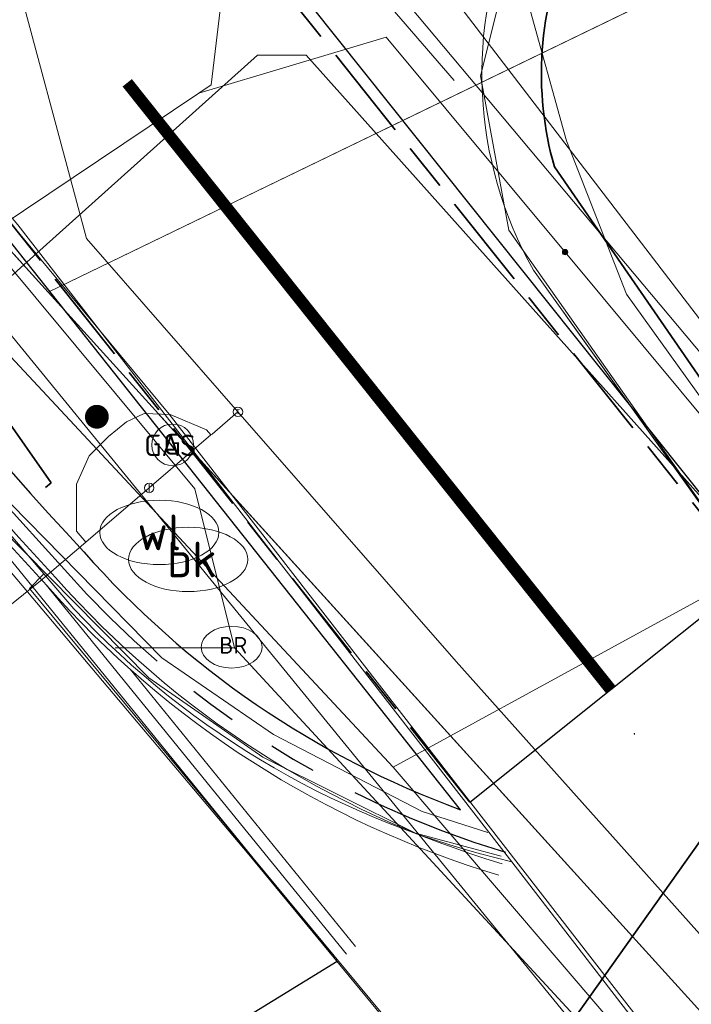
# Model space of a CAD drawing. Header units: metres. Extents: x 163628 to 167855, y 402678 to 405435.
# Tile 127 of 256: x 164504.7 to 164510.34, y 403413.18 to 403421.44. Entities that reach past the tile are written whole.
import ezdxf
from ezdxf.enums import TextEntityAlignment as Align

# ---------------------------------------------------------------- set-up
doc = ezdxf.new("R2010")
doc.units = ezdxf.units.M
for name, pattern in [('X-CA190022.004-UO-DWM_Snelfietsroute$0$VH-OPSLUITBAND_100X200', [16, 8, -2, 4, -2]), ('X-CA190022.004-UO-DWM_Snelfietsroute$0$VH-TROTTOIRBAND_180-200', [20, 10, -2, 2, -2, 2, -2]), ('X-CA190022.004-UO-DWM_Snelfietsroute$0$VW-30-270_STREEP', [3, 0.3, -2.7]), ('X-CA190022.004-UO-WHM_Riolering nieuw$0$RI-HWA_PVC', [6.4, 4, -2.4])]:
    doc.linetypes.add(name, pattern=pattern)
doc.layers.get('0').update_dxf_attribs({"lineweight": 25})
for name, color, linetype, lineweight in [('X-CA190022.004-UO-BBM_bebording bebakening markering_v0.4$0$VERKEERSBORDPAAL', 7, 'Continuous', 25), ('X-CA190022.004-UO-BGT_Ondergrond nieuwbouw Pater vd Elsenlaan$0$A--L23--_Vloeren', 4, 'Continuous', 25), ('X-CA190022.004-UO-BGT_Ondergrond$0$B-WE-KL-WATER_PUT-S', 170, 'Continuous', 25), ('X-CA190022.004-UO-BGT_Ondergrond$0$GE_314_WGDRijbaanLokaleweg_Vlak_GEM', 253, 'Continuous', 9), ('X-CA190022.004-UO-BGT_Ondergrond$0$GE_316_WGDFietspad_Vlak_GEM', 253, 'Continuous', 9), ('X-CA190022.004-UO-BGT_Ondergrond$0$GE_322_WGDInrit_Vlak_GEM', 253, 'Continuous', 9), ('X-CA190022.004-UO-BGT_Ondergrond$0$GE_367_OWGBerm_groenvoorziening_grasenk_GEM', 253, 'Continuous', 9), ('X-CA190022.004-UO-BGT_Ondergrond$0$GE_882_PutBrandkraan_Punt_GEM', 253, 'Continuous', 9), ('X-CA190022.004-UO-BGT_Ondergrond$0$GE_884_PutGasput_Punt_GEM', 253, 'Continuous', 9), ('X-CA190022.004-UO-DTM inmeting$0$B-WE-IE-MEUBILAIR_WEGMEUBILAIR-S', 246, 'Continuous', 0), ('X-CA190022.004-UO-DTM inmeting$0$B-WE-IE-TERREINAFSCHEIDING_NATUURLIJK_HAAG-G', 246, 'X-CA190022.004-UO-DTM inmeting$0$IE-TERREINAFSCHEIDING-NATUURLIJK-HAAG', 0), ('X-CA190022.004-UO-DTM inmeting$0$B-WE-KL-GAS_HULPSTUK_STRAATPOT-S', 246, 'Continuous', 0), ('X-CA190022.004-UO-DTM inmeting$0$B-WE-OG-HOOGTEPUNT-S', 246, 'Continuous', 0), ('X-CA190022.004-UO-DTM inmeting$0$B-WE-VH-KANTOPSLUITING_ACHTERKANTBAND-G', 246, 'Continuous', 0), ('X-CA190022.004-UO-DTM inmeting$0$B-WE-VH-KANTOPSLUITING_VOORKANTBAND-G', 246, 'Continuous', 0), ('X-CA190022.004-UO-DTM inmeting$0$B-WE-VH-VERHARDING_ASFALT-G', 246, 'Continuous', 0), ('X-CA190022.004-UO-DWM_Snelfietsroute$0$N-WE-VH-KANTOPSLUITING_ACHTERKANTBAND-G', 125, 'Continuous', 25), ('X-CA190022.004-UO-DWM_Snelfietsroute$0$N-WE-VH-KANTOPSLUITING_OPSLUITBAND_100X200-G', 125, 'X-CA190022.004-UO-DWM_Snelfietsroute$0$VH-OPSLUITBAND_100X200', 35), ('X-CA190022.004-UO-DWM_Snelfietsroute$0$N-WE-VH-KANTOPSLUITING_TROTTOIRBAND_180 200-G', 125, 'X-CA190022.004-UO-DWM_Snelfietsroute$0$VH-TROTTOIRBAND_180-200', 25), ('X-CA190022.004-UO-DWM_Snelfietsroute$0$N-WE-VH-KANTVERHARDING_STREKLAAG-G', 251, 'Continuous', 18), ('X-CA190022.004-UO-DWM_Snelfietsroute$0$N-WE-VH-VERHARDING_ASFALT_ZAAGSNEDE-G', 125, 'X-CA190022.004-UO-DWM_Snelfietsroute$0$VH-ZAAGSNEDE', 25), ('X-CA190022.004-UO-DWM_Snelfietsroute$0$N-WE-VW-MARKERING_LANGS_STREEP_30270_010-G', 125, 'X-CA190022.004-UO-DWM_Snelfietsroute$0$VW-30-270_STREEP', 25), ('X-CA190022.004-UO-GZM_Werkgrens_v0.1$0$N-WE-KG-GRENS_SYSTEEMGRENS-G', 7, 'X-CA190022.004-UO-GZM_Werkgrens_v0.1$0$KG-OG', 35), ('X-CA190022.004-UO-KAD_Percelen$0$B-WE-KG-GRENS_PERCEEL-GV', 150, 'Continuous', 9), ('X-CA190022.004-UO-WHM_Riolering nieuw$0$N-WE-RI-HWA_TRANSPORTLEIDING_PVC_160-G', 150, 'X-CA190022.004-UO-WHM_Riolering nieuw$0$RI-HWA_PVC', 35), ('X-XX-AL-REFERENTIE-G', 7, 'Continuous', 18)]:
    doc.layers.add(name, color=color, linetype=linetype, lineweight=lineweight)
doc.layers.add('X-CA190022.004-UO-DTM inmeting$0$X-XX-AL-MEETPUNT-S', color=246, linetype='Continuous', lineweight=0, plot=False)
for name, color, linetype, lineweight, transparency in [('X-CA190022.004-UO-KLIC$0$B-OI-KL-DATA_KPN_0000546663_VECT_19O042616-G', 42, 'X-CA190022.004-UO-KLIC$0$1-200 TELEFONIE-KPN', 0, 0.25), ('X-CA190022.004-UO-KLIC$0$B-OI-KL-WATER_BW_0000551269_VECT_19O042616-G', 42, 'X-CA190022.004-UO-KLIC$0$1-200 WATERLEIDING', 0, 0.25), ('X-CA190022.004-UO-KLIC$0$B-WE-KL-DATA_MANTELBUIS-G', 42, 'X-CA190022.004-UO-KLIC$0$1-200 DATA', 0, 0.25), ('X-CA190022.004-UO-KLIC$0$B-WE-KL-ET_LS-G', 42, 'X-CA190022.004-UO-KLIC$0$1-200 LAAGSPANNING', 0, 0.25), ('X-CA190022.004-UO-KLIC$0$B-WE-KL-ET_LS_KABELBED-G', 42, 'X-CA190022.004-UO-KLIC$0$1-200 LAAGSPANNING', 0, 0.25), ('X-CA190022.004-UO-KLIC$0$B-WE-KL-ET_MS-G', 42, 'X-CA190022.004-UO-KLIC$0$1-200 MIDDENSPANNING', 0, 0.25), ('X-CA190022.004-UO-KLIC$0$B-WE-KL-ET_MS_HULPSTUK-S', 42, 'X-CA190022.004-UO-KLIC$0$1-200 MIDDENSPANNING', 0, 0.25), ('X-CA190022.004-UO-KLIC$0$B-WE-KL-GAS_HD-G', 42, 'X-CA190022.004-UO-KLIC$0$1-200 GASLEIDING HOGE DRUK', 0, 0.25), ('X-CA190022.004-UO-KLIC$0$B-WE-KL-GAS_HD_HULPSTUK-S', 42, 'X-CA190022.004-UO-KLIC$0$1-200 GASLEIDING HOGE DRUK', 0, 0.25), ('X-CA190022.004-UO-KLIC$0$B-WE-KL-GAS_LD-G', 42, 'X-CA190022.004-UO-KLIC$0$1-200 GASLEIDING LAGE DRUK', 0, 0.25), ('X-CA190022.004-UO-KLIC$0$V-WE-KL-ET_MS_KABELBED-G', 42, 'X-CA190022.004-UO-KLIC$0$1-200 MIDDENSPANNING', 0, 0.25)]:
    doc.layers.add(name, color=color, linetype=linetype, lineweight=lineweight, transparency=transparency)
doc.styles.add('X-CA190022.004-UO-BGT_Ondergrond$0$NLCS-ISO', font='NLCS-ISO.ttf')
doc.styles.add('X-CA190022.004-UO-BGT_Ondergrond$0$NLCS-ISO-M250-T30', font='NLCS-ISO.ttf', dxfattribs={"height": 0.75})
doc.styles.add('X-CA190022.004-UO-DTM inmeting$0$NLCS-ISO', font='isocpeur.ttf', dxfattribs={"height": 2.5})
doc.styles.add('X-CA190022.004-UO-KLIC$0$NLCS-ISO', font='NLCS-ISO.ttf')
doc.linetypes.add('X-CA190022.004-UO-DTM inmeting$0$IE-TERREINAFSCHEIDING-NATUURLIJK-HAAG', pattern='A,7,-1.5,[67,NLCS.SHX,S=0.75,R=45,X=0,Y=0],-1.5', length=10)
doc.linetypes.add('X-CA190022.004-UO-DWM_Snelfietsroute$0$VH-ZAAGSNEDE', pattern='A,1e-05,-2.54,[181,NLCS.SHX,S=2.54,R=0,X=-2.54,Y=0],-5.08,[181,NLCS.SHX,S=2.54,R=180,X=2.54,Y=0],-2.54', length=10.16001)
doc.linetypes.add('X-CA190022.004-UO-GZM_Werkgrens_v0.1$0$KG-OG', pattern='A,5.5,-1.5,[2,NLCS.SHX,S=0.5,R=0,X=0,Y=0],-1.5', length=8.5)
doc.linetypes.add('X-CA190022.004-UO-KLIC$0$1-200 DATA', pattern='A,1.5,-0.6,["DATA",X-CA190022.004-UO-KLIC$0$NLCS-ISO,S=0.24,R=0,X=-0.5,Y=-0.12],-0.3', length=2.4)
doc.linetypes.add('X-CA190022.004-UO-KLIC$0$1-200 GASLEIDING HOGE DRUK', pattern='A,1.5,-0.6,["GAS HD",X-CA190022.004-UO-KLIC$0$NLCS-ISO,S=0.24,R=0,X=-0.5,Y=-0.12],-0.7', length=2.8)
doc.linetypes.add('X-CA190022.004-UO-KLIC$0$1-200 GASLEIDING LAGE DRUK', pattern='A,1.5,-0.6,["GAS LD",X-CA190022.004-UO-KLIC$0$NLCS-ISO,S=0.24,R=0,X=-0.5,Y=-0.12],-0.7', length=2.8)
doc.linetypes.add('X-CA190022.004-UO-KLIC$0$1-200 LAAGSPANNING', pattern='A,1.5,-0.6,["LS",X-CA190022.004-UO-KLIC$0$NLCS-ISO,S=0.24,R=0,X=-0.45,Y=-0.12],-0.05', length=2.15)
doc.linetypes.add('X-CA190022.004-UO-KLIC$0$1-200 MIDDENSPANNING', pattern='A,1.5,-0.6,["MS",X-CA190022.004-UO-KLIC$0$NLCS-ISO,S=0.24,R=0,X=-0.5,Y=-0.12],-0.05', length=2.15)
doc.linetypes.add('X-CA190022.004-UO-KLIC$0$1-200 TELEFONIE-KPN', pattern='A,1.5,-0.6,["KPN",X-CA190022.004-UO-KLIC$0$NLCS-ISO,S=0.24,R=0,X=-0.5,Y=-0.12],-0.3', length=2.4)
doc.linetypes.add('X-CA190022.004-UO-KLIC$0$1-200 WATERLEIDING', pattern='A,1.5,-0.6,["WATER",X-CA190022.004-UO-KLIC$0$NLCS-ISO,S=0.24,R=0,X=-0.5,Y=-0.12],-0.65', length=2.75)

# ---------------------------------------------------------------- blocks, each defined once
blk = doc.blocks.new('X-CA190022.004-UO-BGT_Ondergrond$0$SKL-WATER_BRANDKRAAN_BRANDPUT-SO')
at = {"color": 0, "linetype": 'ByBlock', "lineweight": 18}
blk.add_ellipse((0, 0), major_axis=(2.5, 0), ratio=0.54, dxfattribs=at)
at = {"color": 0, "linetype": 'ByBlock', "lineweight": 18, "style": 'X-CA190022.004-UO-BGT_Ondergrond$0$NLCS-ISO'}
blk.add_text('bk', height=1.5, dxfattribs=at).set_placement((0.155, 0), align=Align.MIDDLE_CENTER)
blk = doc.blocks.new('X-CA190022.004-UO-BGT_Ondergrond$0$IMGEOBrandkraanput')
at = {"xscale": 5, "yscale": 5, "zscale": 5}
blk.add_blockref('X-CA190022.004-UO-BGT_Ondergrond$0$SKL-WATER_BRANDKRAAN_BRANDPUT-SO', (0, 0), dxfattribs=at)
blk = doc.blocks.new('X-CA190022.004-UO-BGT_Ondergrond$0$IMGEOGasput')
at = {"insert": (-7.03, 3.4), "char_height": 6, "attachment_point": 1, "style": 'X-CA190022.004-UO-BGT_Ondergrond$0$NLCS-ISO-M250-T30'}
blk.add_mtext_dynamic_manual_height_columns('GAS', width=7.4839, gutter_width=3.75, heights=[0], dxfattribs=at)
blk = doc.blocks.new('X-CA190022.004-UO-BGT_Ondergrond$0$SKL-WATER_WATERLEIDINGPUT-SO')
at = {"color": 0, "linetype": 'ByBlock', "lineweight": 18}
blk.add_ellipse((0, 0), major_axis=(2.5, 0), ratio=0.54, dxfattribs=at)
at = {"color": 0, "linetype": 'ByBlock', "lineweight": 18, "style": 'X-CA190022.004-UO-BGT_Ondergrond$0$NLCS-ISO'}
blk.add_text('wl', height=1.5, dxfattribs=at).set_placement((0, 0), align=Align.MIDDLE_CENTER)
blk = doc.blocks.new('X-CA190022.004-UO-BGT_Ondergrond nieuwbouw Pater vd Elsenlaan')
at = {"layer": 'X-CA190022.004-UO-BGT_Ondergrond nieuwbouw Pater vd Elsenlaan$0$A--L23--_Vloeren', "color": 252}
blk.add_line((164510.415, 403413.113), (164505.855, 403418.1375), dxfattribs=at)
blk = doc.blocks.new('X-CA190022.004-UO-DTM inmeting$0$punt')
at = {"color": 0, "lineweight": -2}
blk.add_line((0, 0), (0, 0), dxfattribs=at)
blk = doc.blocks.new('X-CA190022.004-UO-DTM inmeting$0$SIE-WEG_STRAATPOT_BRANDKRAAN')
blk.add_ellipse((0, 0), major_axis=(-0.729, 0), ratio=0.685994)
at = {"style": 'X-CA190022.004-UO-DTM inmeting$0$NLCS-ISO'}
blk.add_text('BR', height=0.4, dxfattribs=at).set_placement((-0.298, -0.153))
blk = doc.blocks.new('X-CA190022.004-UO-DTM inmeting$0$SOG-HOOGTEPUNT-SO')
for p, q in [((-0.5, 0), (0.5, 0)), ((0, 0.5), (0, -0.5))]:
    blk.add_line(p, q)
blk = doc.blocks.new('X-CA190022.004-UO-DTM inmeting$0$SKL-GAS_STRAATPOT-SO')
blk.add_circle((0, 0), 0.4)
at = {"style": 'X-CA190022.004-UO-DTM inmeting$0$NLCS-ISO'}
blk.add_text('G', height=0.4, rotation=360, dxfattribs=at).set_placement((-0.178, -0.188))
blk = doc.blocks.new('X-CA190022.004-UO-KLIC$0$SKL-WTB_HULP_MOF-SO')
at = {"linetype": 'ByBlock', "lineweight": 18}
h = blk.add_hatch(color=0, dxfattribs=at)
h.dxf.hatch_style = 1
h.paths.add_polyline_path([(-0.5625, 0, 1), (0.5625, 0, 1)])
at = {"color": 0, "linetype": 'ByBlock', "lineweight": 18}
blk.add_circle((0, 0), 0.5625, dxfattribs=at)
at = {"color": 0, "linetype": 'ByBlock', "lineweight": 18, "style": 'X-CA190022.004-UO-KLIC$0$NLCS-ISO', "flags": 1}
for tag, p in [('TYPE', (1.5, 0)), ('OMSCHRIJVING', (1.5, -3)), ('LABEL', (1.5, -1.5))]:
    blk.add_attdef(tag, p, '', height=1, dxfattribs=at)
blk = doc.blocks.new('X-CA190022.004-UO-KLIC$0$SKL-WTB_HULP_T STUK-SO')
at = {"color": 0, "linetype": 'ByBlock', "lineweight": 18}
blk.add_circle((0, 0), 1, dxfattribs=at)
at = {"color": 0, "linetype": 'ByBlock', "lineweight": -2, "style": 'X-CA190022.004-UO-KLIC$0$NLCS-ISO'}
blk.add_text('T', height=1, dxfattribs=at).set_placement((0, 0), align=Align.MIDDLE_CENTER)
at = {"color": 0, "linetype": 'ByBlock', "lineweight": 18, "style": 'X-CA190022.004-UO-KLIC$0$NLCS-ISO', "flags": 1}
for tag, p in [('TYPE', (1.5, 0)), ('OMSCHRIJVING', (1.5, -3)), ('LABEL', (1.5, -1.5))]:
    blk.add_attdef(tag, p, '', height=1, dxfattribs=at)
blk = doc.blocks.new('X-CA190022.004-UO-KLIC$0$SKL-WTB_HULP_AFSLUITER-SO')
at = {"color": 0, "linetype": 'ByBlock', "lineweight": 18}
blk.add_lwpolyline([(0, 0.8), (0, -0.8)], dxfattribs=at)
blk.add_circle((0, 0), 1, dxfattribs=at)
at = {"color": 0, "linetype": 'ByBlock', "lineweight": 18, "style": 'X-CA190022.004-UO-KLIC$0$NLCS-ISO', "flags": 1}
for tag, p in [('TYPE', (1.5, 0)), ('OMSCHRIJVING', (1.5, -3)), ('LABEL', (1.5, -1.5))]:
    blk.add_attdef(tag, p, '', height=1, dxfattribs=at)
blk = doc.blocks.new('X-CA190022.004-UO-BBM_bebording bebakening markering_v0.4$0$_Dot')
at = {"color": 0, "linetype": 'ByBlock', "const_width": 0.5}
blk.add_lwpolyline([(-0.25, 0, 1), (0.25, 0, 1)], format="xyb", close=True, dxfattribs=at)

msp = doc.modelspace()

# ---------------------------------------------------------------- linework, layer by layer
at = {"layer": 'X-CA190022.004-UO-BGT_Ondergrond$0$GE_314_WGDRijbaanLokaleweg_Vlak_GEM', "flags": 128}
msp.add_lwpolyline([(164498.168, 403414.333), (164497.447, 403415.017), (164502.63, 403419.439), (164504.901, 403416.787), (164504.781, 403416.665), (164511.187, 403408.945), (164519.4, 403399.622), (164527.935, 403390.353), (164528.051, 403390.464), (164532.626, 403385.607)], dxfattribs=at)
at = {"layer": 'X-CA190022.004-UO-BGT_Ondergrond$0$GE_316_WGDFietspad_Vlak_GEM', "flags": 128}
for points in [[(164527.371, 403391.93), (164526.649, 403392.821), (164520.122, 403400.29), (164513.339, 403408.529), (164508.83, 403414.373), (164504.683, 403419.715), (164502.24, 403422.591), (164500.249, 403424.726), (164491.5, 403434.983), (164485.536, 403442.109)], [(164509.01, 403419.334), (164510.581, 403417.138), (164513.067, 403413.794), (164515.637, 403410.447), (164521.701, 403403.053), (164525.682, 403398.456), (164529.573, 403394.185)]]:
    msp.add_lwpolyline(points, dxfattribs=at)
at = {"layer": 'X-CA190022.004-UO-BGT_Ondergrond$0$GE_316_WGDFietspad_Vlak_GEM'}
msp.add_arc((164511.9309, 403420.9814), 3.3534, 156.26864, 209.42375, dxfattribs=at)
at = {"layer": 'X-CA190022.004-UO-BGT_Ondergrond$0$GE_322_WGDInrit_Vlak_GEM', "flags": 128}
for points in [[(164528.051, 403390.464), (164527.935, 403390.353), (164519.4, 403399.622), (164511.187, 403408.945), (164504.781, 403416.665), (164504.901, 403416.787), (164505.153, 403416.493)], [(164508.83, 403414.373), (164513.339, 403408.529), (164520.122, 403400.29), (164526.649, 403392.821), (164526.501, 403392.765)]]:
    msp.add_lwpolyline(points, dxfattribs=at)
at = {"layer": 'X-CA190022.004-UO-BGT_Ondergrond$0$GE_322_WGDInrit_Vlak_GEM'}
msp.add_arc((164510.4791, 403421.482), 7.2977, 223.1282, 256.94, dxfattribs=at)
at = {"layer": 'X-CA190022.004-UO-BGT_Ondergrond$0$GE_367_OWGBerm_groenvoorziening_grasenk_GEM', "flags": 128}
for points in [[(164683.071, 403504.746), (164620.047, 403474.794), (164605.994, 403467.843), (164604.644, 403466.081), (164604.1, 403465.83), (164602.208, 403469.716), (164599.34, 403468.357), (164599.989, 403466.994), (164588.888, 403461.691), (164588.317, 403459.308), (164529.221, 403430.464), (164510.811, 403421.473), (164516.407, 403415.184), (164516.697, 403414.849), (164516.465, 403414.735), (164516.238, 403414.623), (164513.991, 403413.907), (164513.067, 403413.794), (164510.581, 403417.138), (164509.01, 403419.334)], [(164505.153, 403416.493), (164504.901, 403416.787), (164502.63, 403419.439), (164483.391, 403441.904), (164484.265, 403442.222)], [(164485.536, 403442.109), (164491.5, 403434.983), (164500.249, 403424.726), (164502.24, 403422.591), (164504.683, 403419.715), (164508.83, 403414.373)]]:
    msp.add_lwpolyline(points, dxfattribs=at)
at = {"layer": 'X-CA190022.004-UO-BGT_Ondergrond$0$GE_367_OWGBerm_groenvoorziening_grasenk_GEM', "extrusion": (0, 0, -1)}
for centre, radius, start, end in [((-164511.9309, 403420.9814), 3.3534, 330.57625, 23.73136), ((-164510.4791, 403421.482), 7.2977, 283.06, 316.8718)]:
    msp.add_arc(centre, radius, start, end, dxfattribs=at)
at = {"layer": 'X-CA190022.004-UO-DTM inmeting$0$B-WE-IE-TERREINAFSCHEIDING_NATUURLIJK_HAAG-G'}
for p, q in [((164508.908, 403421.792, 9.38), (164509.289, 403420.419, 9.361)), ((164509.289, 403420.419, 9.361), (164509.793, 403419.134, 9.317)), ((164509.793, 403419.134, 9.317), (164512.236, 403415.717, 9.234))]:
    msp.add_line(p, q, dxfattribs=at)
at = {"layer": 'X-CA190022.004-UO-DTM inmeting$0$B-WE-VH-KANTOPSLUITING_ACHTERKANTBAND-G'}
msp.add_polyline3d([(164483.602, 403441.952, 9.812), (164484.212, 403441.232, 9.887), (164489.406, 403435.139, 9.846), (164492.916, 403431.035, 9.795), (164497.516, 403425.674, 9.77), (164500.323, 403422.396, 9.657), (164504.484, 403417.513, 9.46), (164505.892, 403416.084, 9.374), (164506.829, 403415.44, 9.326), (164508.077, 403414.795, 9.244), (164508.627, 403414.617, 9.218)], dxfattribs=at)
at = {"layer": 'X-CA190022.004-UO-DTM inmeting$0$B-WE-VH-KANTOPSLUITING_VOORKANTBAND-G'}
msp.add_polyline3d([(164483.412, 403441.886, 9.803), (164484.071, 403441.116, 9.796), (164489.246, 403435.032, 9.738), (164492.764, 403430.922, 9.688), (164497.38, 403425.535, 9.657), (164500.196, 403422.229, 9.553), (164504.322, 403417.391, 9.342), (164505.782, 403415.915, 9.276), (164506.738, 403415.249, 9.244), (164508.021, 403414.613, 9.226), (164508.741, 403414.42, 9.215)], dxfattribs=at)
at = {"layer": 'X-CA190022.004-UO-DTM inmeting$0$B-WE-VH-VERHARDING_ASFALT-G'}
for points in [[(164471.58, 403458.851, 9.688), (164476.53, 403452.861, 9.873), (164482.271, 403446.036, 9.94), (164482.228, 403445.554, 9.92), (164481.773, 403444.999, 9.875), (164480.893, 403444.627, 9.832), (164482.029, 403443.221, 9.825), (164483.213, 403441.867, 9.819), (164484.177, 403442.191, 9.861), (164484.877, 403442.29, 9.89), (164485.579, 403442.092, 9.89), (164490.198, 403436.55, 9.825), (164494.905, 403430.92, 9.769), (164499.063, 403426.074, 9.696), (164502.6, 403422.164, 9.54), (164505.953, 403418.126, 9.357), (164514.383, 403407.272, 9.002)], [(164513.645, 403406.145, 8.943), (164509.927, 403410.429, 9.091), (164506.621, 403414.433, 9.241), (164504.207, 403417.294, 9.356), (164500.08, 403422.131, 9.559), (164497.242, 403425.446, 9.667), (164492.656, 403430.837, 9.695), (164489.144, 403434.944, 9.743), (164483.945, 403441.028, 9.805), (164483.213, 403441.867, 9.819)], [(164517.06, 403408.649, 9.112), (164512.961, 403413.853, 9.219), (164510.374, 403417.442, 9.316), (164508.805, 403419.67, 9.38), (164508.566, 403420.964, 9.429), (164508.969, 403422.573, 9.434), (164510.428, 403423.964, 9.42)]]:
    msp.add_polyline3d(points, dxfattribs=at)
at = {"layer": 'X-CA190022.004-UO-DWM_Snelfietsroute$0$N-WE-VH-KANTOPSLUITING_ACHTERKANTBAND-G', "ltscale": 0.2, "flags": 128}
for points in [[(164510.9218, 403416.8233), (164504.9211, 403424.3422, -0.109972), (164502.1104, 403430.1765, 0.054725), (164500.796, 403433.9017), (164500.7875, 403433.9193, -0.414214), (164502.1429, 403437.7901)], [(164508.3983, 403414.8093), (164502.4092, 403422.3597, -0.109979), (164498.9946, 403429.4474, 0.054725), (164497.9125, 403432.5139), (164497.904, 403432.5316, 0.340424), (164494.7426, 403434.1216)], [(164497.2448, 403428.5665, 0.071741), (164505.2366, 403416.9716, 0.125009), (164508.3983, 403414.8093, 0.125009)]]:
    msp.add_lwpolyline(points, format="xyb", dxfattribs=at)
at = {"layer": 'X-CA190022.004-UO-DWM_Snelfietsroute$0$N-WE-VH-KANTOPSLUITING_OPSLUITBAND_100X200-G', "ltscale": 0.1, "flags": 128}
for points in [[(164510.8437, 403416.7609), (164504.8428, 403424.2801, -0.109977), (164502.0131, 403430.1537, 0.054725), (164500.7059, 403433.8583), (164500.6974, 403433.876, -0.414214), (164502.0996, 403437.8802)], [(164508.4757, 403414.8711), (164502.4876, 403422.4218, -0.109977), (164499.092, 403429.4702, 0.054725), (164498.0026, 403432.5573), (164497.9941, 403432.575, 0.341962), (164494.7075, 403434.2167, 0.241203)]]:
    msp.add_lwpolyline(points, format="xyb", dxfattribs=at)
at = {"layer": 'X-CA190022.004-UO-DWM_Snelfietsroute$0$N-WE-VH-KANTOPSLUITING_TROTTOIRBAND_180 200-G', "ltscale": 0.2, "flags": 128}
msp.add_lwpolyline([(164493.7674, 403433.8701, 0.529654), (164493.6453, 403433.0519, -0.088182), (164496.9, 403428.7694, 0.073426), (164505.0733, 403416.8241, 0.140129), (164508.7763, 403414.4518)], format="xyb", dxfattribs=at)
at = {"layer": 'X-CA190022.004-UO-DWM_Snelfietsroute$0$N-WE-VH-KANTVERHARDING_STREKLAAG-G', "ltscale": 0.2, "flags": 128}
for points in [[(164493.4685, 403433.7262, 0.354487), (164493.5776, 403432.9783, -0.088165), (164496.8105, 403428.7247, 0.073415), (164504.9991, 403416.7571, 0.140091), (164508.7476, 403414.356)], [(164493.3259, 403433.6576, 0.301999), (164493.5098, 403432.9048, -0.088148), (164496.7211, 403428.68, 0.073404), (164504.9248, 403416.69, 0.140054), (164508.7189, 403414.2602)]]:
    msp.add_lwpolyline(points, format="xyb", dxfattribs=at)
for points in [[(164507.3627, 403413.5347), (164502.8522, 403419.0781)], [(164507.4403, 403413.5978), (164504.9195, 403416.6958)], [(164507.5178, 403413.6609), (164505.6253, 403415.9868)]]:
    msp.add_lwpolyline(points, dxfattribs=at)
at = {"layer": 'X-CA190022.004-UO-DWM_Snelfietsroute$0$N-WE-VH-VERHARDING_ASFALT_ZAAGSNEDE-G', "ltscale": 0.02, "flags": 128}
for points in [[(164508.4757, 403414.8711), (164510.8437, 403416.7609)], [(164507.3627, 403413.5347), (164502.0606, 403410.2804)]]:
    msp.add_lwpolyline(points, dxfattribs=at)
at = {"layer": 'X-CA190022.004-UO-DWM_Snelfietsroute$0$N-WE-VW-MARKERING_LANGS_STREEP_30270_010-G', "const_width": 0.1, "flags": 128}
msp.add_lwpolyline([(164505.6003, 403420.906), (164509.6598, 403415.8161)], dxfattribs=at)
at = {"layer": 'X-CA190022.004-UO-GZM_Werkgrens_v0.1$0$N-WE-KG-GRENS_SYSTEEMGRENS-G', "ltscale": 0.2, "flags": 128}
msp.add_lwpolyline([(164202.4472, 403276.2613, -0.007014), (164204.6842, 403278.1945), (164207.7316, 403280.6309), (164216.351, 403287.4712), (164219.0036, 403289.4341), (164219.3747, 403289.7286), (164237.1837, 403303.1852), (164244.5865, 403308.6053), (164248.7299, 403311.6378), (164253.9775, 403315.3667), (164261.1755, 403320.4804), (164269.6822, 403326.3245), (164277.478, 403331.5383), (164300.1389, 403346.153), (164322.964, 403359.926), (164334.0727, 403366.2923), (164351.6653, 403375.7975), (164373.7421, 403387.5498), (164399.9497, 403400.4639), (164429.2801, 403414.7433), (164430.1236, 403415.141), (164430.9478, 403415.5063), (164431.7771, 403415.8458), (164432.6152, 403416.1613), (164433.4617, 403416.4527), (164434.3156, 403416.7195), (164435.1764, 403416.9618), (164436.0433, 403417.1793), (164436.3055, 403417.2588, -0.099821), (164451.9815, 403417.179, 0.131087), (164471.53, 403420.9481), (164482.5327, 403426.2434), (164490.6931, 403418.7998), (164492.5862, 403419.7065), (164495.4036, 403416.53, -0.0101), (164498.0739, 403413.5363), (164499.3853, 403412.0048), (164502.2759, 403408.6525), (164509.2744, 403412.9481), (164511.7682, 403416.461), (164509.1861, 403420.2014, -0.175036), (164509.3211, 403422.1351, -0.180129), (164510.5167, 403423.4313), (164518.8245, 403427.3151), (164545.0302, 403439.9269), (164571.6953, 403452.7535), (164577.9553, 403456.0641), (164591.4717, 403464.1419), (164595.4463, 403466.1591), (164599.4312, 403468.1815), (164600.8539, 403468.8631), (164605.94, 403471.2415), (164622.0165, 403477.7584), (164627.2729, 403479.8887), (164631.9473, 403481.9049), (164633.2674, 403482.5386, 0.084778), (164642.609, 403485.3797), (164759.3321, 403541.3865), (164770.9742, 403544.8151), (164773.2724, 403545.3969), (164787.8866, 403542.2896), (164789.8994, 403542.3802), (164793.2522, 403543.0483), (164800.2402, 403546.8141), (164803.671, 403549.366), (164804.774, 403550.3597), (164806.9829, 403547.3874), (164807.907, 403546.1989), (164811.8705, 403549.2808), (164810.9533, 403550.4603), (164809.5117, 403552.4058), (164808.3427, 403553.5747), (164810.024, 403555.0894), (164807.8269, 403558.0125), (164809.8344, 403559.5158, 0.087199), (164816.7069, 403566.8332, -0.136189), (164825.151, 403574.239), (164897.9516, 403609.3405), (164931.0927, 403625.3205), (165054.7837, 403684.9605), (165123.1554, 403717.9264), (165148.5664, 403730.033), (165175.6541, 403740.4785), (165188.1464, 403744.8236), (165187.6324, 403748.0919), (165185.258, 403754.9316), (165180.0379, 403753.6895, 0.027846), (165177.0513, 403752.4656), (165119.6977, 403725.1407), (165051.3091, 403692.1666), (164927.6181, 403632.5265), (164894.4771, 403616.5466), (164821.6765, 403581.4451, 0.136189), (164810.0156, 403571.2181, -0.087199), (164805.039, 403565.9193), (164803.0204, 403564.4075), (164799.4154, 403569.2038), (164798.615, 403568.6044), (164797.8152, 403568.0055), (164797.2158, 403568.8059), (164793.3705, 403565.9263), (164793.97, 403565.1259), (164792.3761, 403563.9323), (164795.8845, 403559.0637, -0.201548), (164780.0972, 403554.057, 0.075656), (164771.1692, 403553.9823, -0.009755), (164764.0749, 403552.5359), (164754.2863, 403547.7986), (164747.4743, 403544.6064), (164708.3404, 403525.5832), (164686.2179, 403515.365), (164675.148, 403509.8648), (164663.5245, 403504.2583), (164644.3266, 403495.0707), (164639.4929, 403492.7231), (164638.2009, 403492.1265, -0.201818), (164621.8461, 403491.8003, 0.209498), (164598.5804, 403490.9733), (164556.1572, 403470.5662), (164536.2995, 403461.008), (164516.3184, 403451.408), (164508.2317, 403447.5121), (164500.1868, 403443.6422), (164497.2034, 403443.0085), (164495.0903, 403442.274, 0.130794), (164492.9131, 403444.8115), (164488.4347, 403447.8855), (164494.8987, 403449.835), (164490.3149, 403452.2329), (164484.4843, 403450.5971, -0.076427), (164479.7481, 403454.7226), (164478.7992, 403455.8573), (164474.918, 403452.9617), (164457.3434, 403473.5657), (164451.2569, 403468.374), (164465.5191, 403451.6533, -0.484297), (164464.8169, 403448.1132), (164461.4164, 403446.3938), (164463.8934, 403441.7699), (164464.9162, 403439.6136), (164433.0168, 403424.6831, 0.05166), (164425.3001, 403421.7034), (164396.4308, 403407.6484), (164370.0936, 403394.6705), (164347.8842, 403382.8476), (164330.1818, 403373.2831), (164318.908, 403366.8221), (164295.9034, 403352.9409), (164273.086, 403338.2252), (164265.1934, 403332.9466), (164256.5936, 403327.0387), (164249.3435, 403321.8879), (164244.0503, 403318.1266), (164239.8605, 403315.0601), (164232.409, 403309.6044), (164214.476, 403296.0541), (164201.2888, 403285.5888, 0.012131), (164197.4136, 403282.3572)], format="xyb", close=True, dxfattribs=at)
at = {"layer": 'X-CA190022.004-UO-KAD_Percelen$0$B-WE-KG-GRENS_PERCEEL-GV', "flags": 128}
for points in [[(164615.905, 403478.304), (164503.089, 403421.185), (164504.937, 403419.149), (164510.499, 403421.842), (164619.909, 403474.821), (164758.78, 403541.048), (164766.236, 403544.544), (164771.263, 403545.786), (164774.138, 403545.724), (164787.928, 403542.792), (164789.839, 403542.878), (164793.081, 403543.524), (164802.649, 403548.73), (164790.783, 403565.26), (164770.057, 403555.749), (164772.136, 403553.829), (164662.782, 403501.158)], [(164531.085, 403398.305), (164524.046, 403405.974), (164517.155, 403413.867), (164510.499, 403421.842), (164504.937, 403419.149), (164510.415, 403413.113), (164526.116, 403395.89), (164531.044, 403398.285)]]:
    msp.add_lwpolyline(points, close=True, dxfattribs=at)
msp.add_lwpolyline([(164541.039, 403380.582), (164528.767, 403392.981), (164528.582, 403393.184), (164526.116, 403395.89), (164510.415, 403413.113), (164504.937, 403419.149), (164503.089, 403421.185), (164495.298, 403416.903), (164504.551, 403406.066), (164517.544, 403391.725), (164522.841, 403385.879), (164534.917, 403373.194), (164544.858, 403363.307)], dxfattribs=at)
at = {"layer": 'X-CA190022.004-UO-KLIC$0$B-OI-KL-DATA_KPN_0000546663_VECT_19O042616-G', "flags": 128}
for points in [[(164500.5, 403431.8333), (164511.5, 403417.5)], [(164503.1667, 403420.1667), (164507.8333, 403415.1667)], [(164511.5, 403417.1667), (164507.8333, 403415.1667)], [(164507.8333, 403415.1667), (164521.8333, 403398.8333), (164524.8333, 403395.8333), (164534.8333, 403385.1667)]]:
    msp.add_lwpolyline(points, dxfattribs=at)
at = {"layer": 'X-CA190022.004-UO-KLIC$0$B-OI-KL-WATER_BW_0000551269_VECT_19O042616-G', "flags": 128}
for points in [[(164506.5, 403416.1667), (164506.1667, 403417.5), (164504.5, 403419.5), (164502.8333, 403419.8333), (164502.5, 403419.5), (164498.8333, 403411.8333), (164498.1667, 403411.5), (164470.8333, 403409.5), (164470.1667, 403409.1667), (164455.1667, 403401.5), (164453.8333, 403400.1667), (164457.5, 403348.5)], [(164506.5, 403416.1667), (164505.5, 403416.1667)], [(164506.5, 403416.1667), (164535.1667, 403385.1667)]]:
    msp.add_lwpolyline(points, dxfattribs=at)
at = {"layer": 'X-CA190022.004-UO-KLIC$0$B-WE-KL-DATA_MANTELBUIS-G'}
msp.add_lwpolyline([(164504.457, 403425.417), (164508.346, 403420.924)], dxfattribs=at)
at = {"layer": 'X-CA190022.004-UO-KLIC$0$B-WE-KL-ET_LS-G'}
for points in [[(164484.518, 403410.938), (164484.959, 403410.579), (164485.236, 403410.527), (164485.242, 403410.527), (164486.18, 403410.518), (164495.086, 403410.751), (164495.119, 403410.752), (164495.59, 403411.175), (164497.897, 403413.245), (164504.595, 403419.256), (164506.693, 403421.138), (164507.103, 403421.138), (164516.654, 403410.46), (164524.732, 403401.586), (164525.067, 403401.178), (164525.442, 403400.72), (164534.043, 403390.227), (164537.917, 403388.462), (164539.327, 403387.0285)], [(164505.254, 403417.054), (164505.175, 403417.146), (164505.175, 403417.539), (164505.281, 403417.776), (164505.444, 403417.938), (164505.593, 403418.063), (164505.743, 403418.131), (164505.961, 403418.125), (164506.267, 403417.994), (164506.303, 403417.952)]]:
    msp.add_lwpolyline(points, dxfattribs=at)
at = {"layer": 'X-CA190022.004-UO-KLIC$0$B-WE-KL-ET_LS_KABELBED-G'}
msp.add_lwpolyline([(164504.595, 403419.256), (164506.693, 403421.138), (164507.103, 403421.138), (164516.654, 403410.46)], dxfattribs=at)
at = {"layer": 'X-CA190022.004-UO-KLIC$0$B-WE-KL-ET_MS-G', "linetype": 'X-CA190022.004-UO-KLIC$0$1-200 MIDDENSPANNING'}
for points in [[(164504.094, 403425.117), (164505.197, 403425.156), (164505.782, 403424.805), (164505.557, 403424.374), (164504.612, 403424.463), (164503.745, 403424.777), (164503.185, 403424.948), (164502.608, 403424.995), (164502.275, 403424.968), (164502.213, 403424.936), (164501.426, 403424.424), (164501.393, 403424.39), (164501.028, 403423.772), (164501, 403423.387), (164501.09, 403423.125), (164501.148, 403423.046), (164514.198, 403407.075), (164514.32, 403406.932), (164514.447, 403406.782), (164514.579, 403406.625), (164515.517, 403405.436)], [(164504.094, 403425.117), (164502.275, 403424.968), (164502.213, 403424.936), (164501.426, 403424.424), (164501.393, 403424.39), (164501.028, 403423.772), (164501, 403423.387), (164501.09, 403423.125), (164501.148, 403423.046), (164514.198, 403407.075), (164514.32, 403406.932), (164514.447, 403406.782), (164514.579, 403406.625), (164515.517, 403405.436)], [(164485.521, 403411.02), (164485.62, 403410.898), (164486.433, 403410.545), (164487.752, 403410.641), (164488.381, 403410.883), (164488.963, 403411.276), (164490.784, 403412.34), (164496.082, 403415.318), (164504.098, 403419.411), (164506.202, 403420.819), (164506.304, 403420.888), (164506.414, 403421.801), (164505.779, 403422.504)], [(164404.499, 403375.218), (164448.179, 403397.169), (164470.571, 403408.429), (164470.625, 403408.456), (164476.756, 403411.538), (164478.951, 403412.642), (164481.192, 403413.45), (164481.762, 403413.58), (164482.679, 403413.739), (164484.845, 403413.751), (164485.56, 403413.714), (164487.545, 403413.356), (164487.961, 403413.225), (164488.517, 403413.05), (164489.909, 403412.32), (164490.784, 403412.34), (164496.082, 403415.318), (164504.098, 403419.411), (164506.202, 403420.819), (164507.775, 403421.288), (164509.276, 403419.486)], [(164538.1013, 403386.45), (164534.605, 403389.505), (164534.346, 403389.778), (164534.079, 403390.061), (164533.806, 403390.353), (164533.24, 403390.965), (164532.914, 403391.313), (164532.597, 403391.656), (164532.29, 403391.994), (164531.993, 403392.327), (164530.41, 403394.22), (164530.118, 403394.558), (164528.84, 403395.995), (164517.392, 403409.742), (164509.276, 403419.486)]]:
    msp.add_lwpolyline(points, dxfattribs=at)
at = {"layer": 'X-CA190022.004-UO-KLIC$0$B-WE-KL-GAS_HD-G'}
for points in [[(164500.393, 403430.946), (164501.188, 403429.505), (164503.493, 403425.324), (164504.589, 403422.092), (164505.258, 403419.599), (164506.53, 403418.146)], [(164505.785, 403417.508), (164506.303, 403417.952), (164506.313, 403417.96), (164506.53, 403418.146)], [(164506.53, 403418.146), (164508.363, 403416.052), (164533.477, 403387.971), (164535.9953, 403385.4561)], [(164499.85, 403412.697), (164504.873, 403416.728), (164505.254, 403417.054), (164505.785, 403417.508)]]:
    msp.add_lwpolyline(points, dxfattribs=at)
at = {"layer": 'X-CA190022.004-UO-KLIC$0$B-WE-KL-GAS_LD-G'}
msp.add_lwpolyline([(164457.542, 403457.892), (164457.68, 403457.7), (164458.176, 403457.01), (164458.856, 403457.499), (164458.876, 403457.514), (164459.191, 403457.766), (164470.123, 403466.511), (164470.515, 403466.824), (164475.53, 403460.754), (164484.464, 403449.692), (164487.023, 403446.628), (164493.742, 403443.744), (164494.374, 403442.412), (164495.63, 403439.712), (164495.826, 403439.354), (164496.908, 403437.672), (164496.991, 403437.536), (164499.658, 403432.857), (164502.61, 403428.548), (164504.797, 403425.426), (164507.965, 403421.558), (164515.618, 403412.44), (164522.215, 403404.56)], dxfattribs=at)
at = {"layer": 'X-CA190022.004-UO-KLIC$0$V-WE-KL-ET_MS_KABELBED-G'}
msp.add_lwpolyline([(164502.275, 403424.968), (164502.213, 403424.936), (164501.426, 403424.424), (164501.393, 403424.39), (164501.028, 403423.772), (164501, 403423.387), (164501.09, 403423.125), (164501.148, 403423.046), (164514.198, 403407.075), (164514.32, 403406.932), (164514.447, 403406.782), (164514.579, 403406.625), (164515.517, 403405.436), (164515.829, 403405.04), (164518.315, 403402.055), (164518.758, 403401.584), (164519.215, 403401.095), (164519.684, 403400.588), (164520.66, 403399.52), (164521.688, 403398.38), (164522.766, 403397.168), (164523.325, 403396.535), (164533.514, 403385.232)], dxfattribs=at)
at = {"layer": 'X-CA190022.004-UO-WHM_Riolering nieuw$0$N-WE-RI-HWA_TRANSPORTLEIDING_PVC_160-G', "ltscale": 0.2, "flags": 128}
msp.add_lwpolyline([(164498.5983, 403426.1927), (164498.8219, 403426.3304), (164504.9631, 403417.5495), (164504.574, 403417.253)], dxfattribs=at)

# ---------------------------------------------------------------- block references
at = {"layer": 'X-CA190022.004-UO-BBM_bebording bebakening markering_v0.4$0$VERKEERSBORDPAAL', "xscale": 0.2, "yscale": 0.2, "zscale": 0.2, "rotation": 190.5003624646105}
msp.add_blockref('X-CA190022.004-UO-BBM_bebording bebakening markering_v0.4$0$_Dot', (164505.3455, 403418.105), dxfattribs=at)
at = {"layer": 'X-CA190022.004-UO-BGT_Ondergrond$0$B-WE-KL-WATER_PUT-S', "xscale": 0.2, "yscale": 0.2, "zscale": 0.2}
msp.add_blockref('X-CA190022.004-UO-BGT_Ondergrond$0$SKL-WATER_WATERLEIDINGPUT-SO', (164505.87, 403417.135), dxfattribs=at)
at = {"layer": 'X-CA190022.004-UO-BGT_Ondergrond$0$GE_882_PutBrandkraan_Punt_GEM', "xscale": 0.04, "yscale": 0.04, "zscale": 0.02}
msp.add_blockref('X-CA190022.004-UO-BGT_Ondergrond$0$IMGEOBrandkraanput', (164506.112, 403416.908), dxfattribs=at)
at = {"layer": 'X-CA190022.004-UO-BGT_Ondergrond$0$GE_884_PutGasput_Punt_GEM', "xscale": 0.03, "yscale": 0.03, "zscale": 0.02}
msp.add_blockref('X-CA190022.004-UO-BGT_Ondergrond$0$IMGEOGasput', (164505.954, 403417.853), dxfattribs=at)
at = {"layer": 'X-CA190022.004-UO-DTM inmeting$0$B-WE-IE-MEUBILAIR_WEGMEUBILAIR-S', "linetype": 'ByBlock', "lineweight": -2, "xscale": 0.3500000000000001, "yscale": 0.3500000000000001, "zscale": 0.3500000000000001}
msp.add_blockref('X-CA190022.004-UO-DTM inmeting$0$SIE-WEG_STRAATPOT_BRANDKRAAN', (164506.477, 403416.172, 9.319), dxfattribs=at)
at = {"layer": 'X-CA190022.004-UO-DTM inmeting$0$B-WE-KL-GAS_HULPSTUK_STRAATPOT-S', "linetype": 'ByBlock', "lineweight": -2, "xscale": 0.4375, "yscale": 0.4375, "zscale": 0.4375}
msp.add_blockref('X-CA190022.004-UO-DTM inmeting$0$SKL-GAS_STRAATPOT-SO', (164505.982, 403417.869, 9.36), dxfattribs=at)
at = {"layer": 'X-CA190022.004-UO-DTM inmeting$0$B-WE-OG-HOOGTEPUNT-S', "linetype": 'ByBlock', "lineweight": -2, "xscale": 0.01, "yscale": 0.01, "zscale": 0.01}
for p in [(164507.153, 403418.955, 9.39), (164509.858, 403415.445, 9.264)]:
    msp.add_blockref('X-CA190022.004-UO-DTM inmeting$0$SOG-HOOGTEPUNT-SO', p, dxfattribs=at)
at = {"layer": 'X-CA190022.004-UO-DTM inmeting$0$X-XX-AL-MEETPUNT-S', "linetype": 'ByBlock', "lineweight": -2}
for p in [(164508.566, 403420.964, 9.429), (164509.289, 403420.419, 9.361), (164508.805, 403419.67, 9.38), (164509.793, 403419.134, 9.317), (164505.953, 403418.126, 9.357), (164505.892, 403416.084, 9.374), (164505.782, 403415.915, 9.276), (164506.829, 403415.44, 9.326), (164506.738, 403415.249, 9.244), (164508.077, 403414.795, 9.244), (164508.021, 403414.613, 9.226), (164508.627, 403414.617, 9.218), (164508.693, 403414.596, 9.229), (164506.621, 403414.433, 9.241), (164508.741, 403414.42, 9.215)]:
    msp.add_blockref('X-CA190022.004-UO-DTM inmeting$0$punt', p, dxfattribs=at)
at = {"layer": 'X-CA190022.004-UO-KLIC$0$B-WE-KL-ET_MS_HULPSTUK-S', "xscale": 0.04, "yscale": 0.04, "zscale": 0.2}
msp.add_blockref('X-CA190022.004-UO-KLIC$0$SKL-WTB_HULP_MOF-SO', (164509.276, 403419.486), dxfattribs=at)
at = {"layer": 'X-CA190022.004-UO-KLIC$0$B-WE-KL-GAS_HD_HULPSTUK-S', "xscale": 0.04, "yscale": 0.04, "zscale": 0.2}
for name, p in [('X-CA190022.004-UO-KLIC$0$SKL-WTB_HULP_T STUK-SO', (164506.53, 403418.146)), ('X-CA190022.004-UO-KLIC$0$SKL-WTB_HULP_AFSLUITER-SO', (164505.785, 403417.508))]:
    msp.add_blockref(name, p, dxfattribs=at)
at = {"layer": 'X-XX-AL-REFERENTIE-G'}
msp.add_blockref('X-CA190022.004-UO-BGT_Ondergrond nieuwbouw Pater vd Elsenlaan', (0, 0), dxfattribs=at)

doc.saveas('drawing.dxf')
